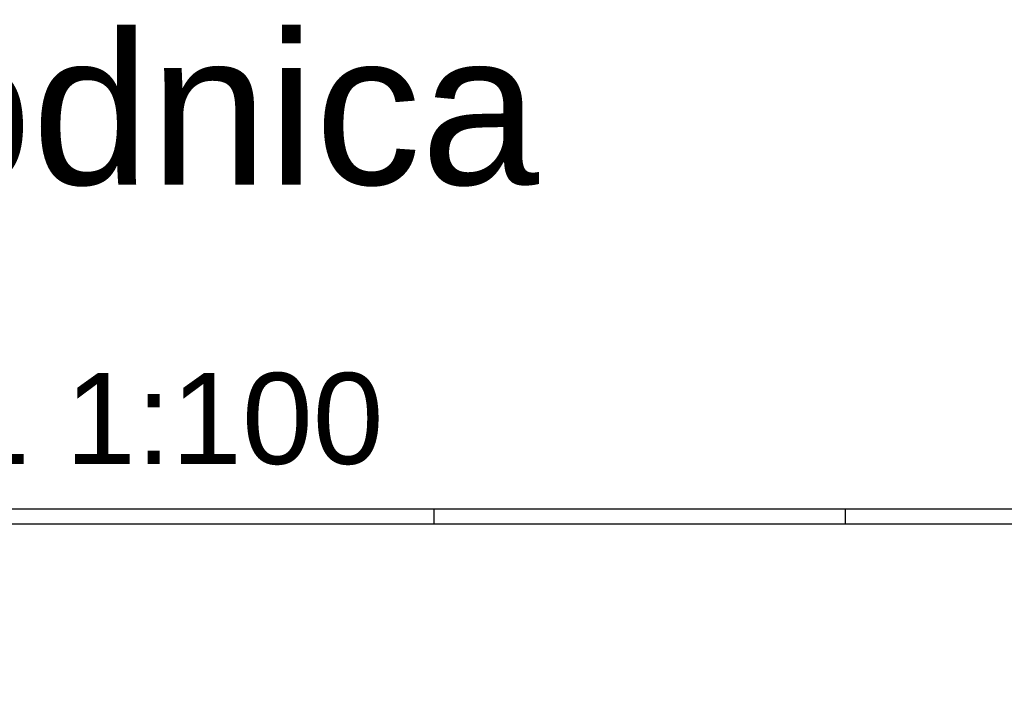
# Model space of a CAD drawing. Header units: millimetres. Extents: x 0 to 111311, y -48878 to -25280.
# Tile 147 of 161: x 86261 to 89503, y -27541 to -25280. Entities that reach past the tile are written whole.
import ezdxf

# ---------------------------------------------------------------- set-up
doc = ezdxf.new("R2010")
doc.units = ezdxf.units.MM
doc.layers.add('-TABELKA', color=2, linetype='Continuous')
doc.layers.add('e-cad_opisy', color=7, linetype='Continuous')
doc.layers.add('OPIS', color=7, linetype='Continuous', lineweight=5)
doc.styles.get("Standard").update_dxf_attribs({"font": 'arial.ttf'})

# ---------------------------------------------------------------- blocks, each defined once
blk = doc.blocks.new('A1_poziom')
at = {"ltscale": 0.8}
for p, q in [((210, 589), (210, 594)), ((345.5, 589), (345.5, 594))]:
    blk.add_line(p, q, dxfattribs=at)
for points in [[(0, 0), (0, 297), (25, 297), (25, 594), (841, 594), (841, 0)], [(30, 5), (836, 5), (836, 589), (30, 589)]]:
    blk.add_lwpolyline(points, close=True)

msp = doc.modelspace()

# ---------------------------------------------------------------- block references
at = {"layer": 'e-cad_opisy', "ltscale": 4, "xscale": 10, "yscale": 10, "zscale": 10}
msp.add_blockref('A1_poziom', (85525.867, -32831.019), dxfattribs=at)

# ---------------------------------------------------------------- texts
at = {"layer": '-TABELKA', "color": 4}
msp.add_text('Inwentaryzacja Brodnica', height=500, dxfattribs=at).set_placement((80361.699, -25823.101))
at = {"layer": 'OPIS', "insert": (86620.181, -26595.215), "char_height": 300, "width": 1945.30328, "attachment_point": 5, "line_spacing_factor": 0.857143}
msp.add_mtext('{\\fArial|b0|i0|c0|p34;A1 1:100}', dxfattribs=at)

doc.saveas('drawing.dxf')
